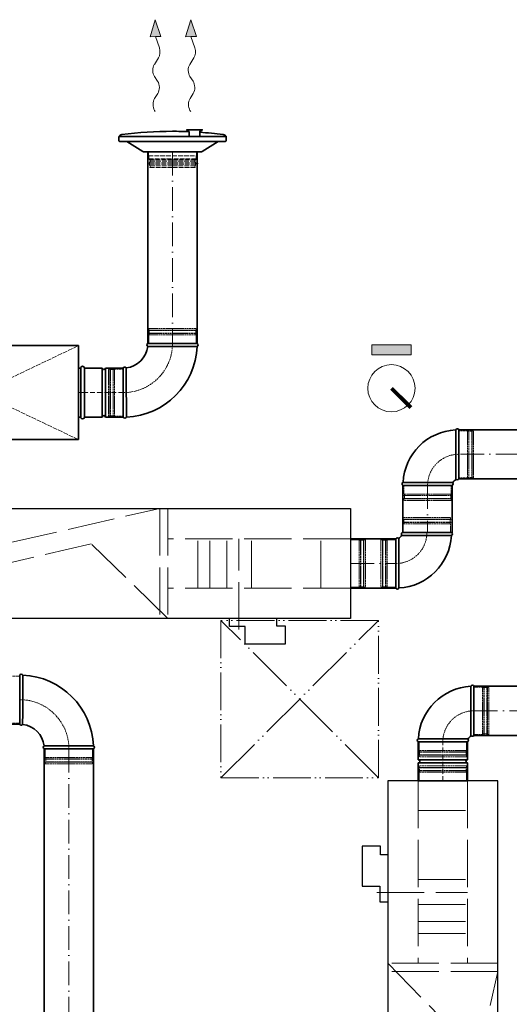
# Model space of a CAD drawing. Header units: millimetres. Extents: x -20688 to 44066, y -7315 to 67290.
# Tile 22 of 75: x 18363 to 19607, y 15479 to 17981. Entities that reach past the tile are written whole.
import ezdxf

# ---------------------------------------------------------------- set-up
doc = ezdxf.new("R2010")
doc.units = ezdxf.units.MM
for name, pattern in [('ACAD_ISO02W100', [15, 12, -3]), ('ACAD_ISO05W100', [33, 24, -3, 0, -3, 0, -3]), ('ACAD_ISO10W100', [18, 12, -3, 0, -3])]:
    doc.linetypes.add(name, pattern=pattern)
for name, color, linetype, lineweight in [('VZT_01 SUP (PŘÍVOD) - OBRYS', 5, 'Continuous', 35), ('VZT_02 SUP (PŘÍVOD) - OSA', 5, 'ACAD_ISO10W100', 5), ('VZT_05 ETA (ODVOD) - OBRYS', 6, 'Continuous', 35), ('VZT_06 ETA (ODVOD) - OSA', 6, 'ACAD_ISO10W100', 5), ('VZT_21 ZAŘÍZENÍ - OBRYS', 1, 'Continuous', 30), ('VZT_22 ZAŘÍZENÍ - DETAIL', 8, 'Continuous', 5), ('VZT_30 DISTRIBUČNÍ PRVKY - OBRYS', 1, 'Continuous', 35), ('VZT_35 TLUMIČE HLUKU - OBRYS', 1, 'Continuous', 35), ('VZT_36 TLUMIČE HLUKU - OSA', 1, 'ACAD_ISO10W100', 5), ('VZT_37 TLUMIČE HLUKU - DETAIL', 8, 'ACAD_ISO02W100', 5), ('VZT_KOTY - DIMENZE', 7, 'Continuous', 5), ('VZT_POPIS - OBECNE', 7, 'Continuous', 5), ('VZT_POŽADAVKY NA STAVBU - PODHLEDY', 4, 'ACAD_ISO05W100', 5)]:
    doc.layers.add(name, color=color, linetype=linetype, lineweight=lineweight)
for name, color, linetype, lineweight, plot in [('VZT_03 SUP (PŘÍVOD) - NETISK', 8, 'ACAD_ISO02W100', 5, False), ('VZT_07 ETA (ODVOD) - NETISK', 8, 'ACAD_ISO02W100', 5, False), ('VZT_34 DISTRIBUČNÍ PRVKY - NETISK', 8, 'ACAD_ISO02W100', 5, False), ('VZT_39 TLUMIČE HLUKU - NETISK', 8, 'ACAD_ISO02W100', 5, False)]:
    doc.layers.add(name, color=color, linetype=linetype, lineweight=lineweight, plot=plot)

msp = doc.modelspace()

# ---------------------------------------------------------------- hatches: boundary and pattern name
at = {"layer": 'VZT_POPIS - OBECNE'}
h = msp.add_hatch(color=256, dxfattribs=at)
h.dxf.hatch_style = 1
h.paths.add_polyline_path([(19357.4, 17154.7), (19257.4, 17154.7), (19257.4, 17129.7), (19357.4, 17129.7)])

# ---------------------------------------------------------------- linework, layer by layer
at = {"color": 0, "lineweight": 13}
for p, q in [((18707.5, 17981.4), (18694.1, 17938.2)), ((18722, 17938.6), (18707.5, 17981.4)), ((18797.5, 17981.4), (18784.1, 17938.2)), ((18812, 17938.6), (18797.5, 17981.4)), ((18694.1, 17938.2), (18708.1, 17938.4)), ((18722, 17938.6), (18708.1, 17938.4)), ((18708.1, 17938.4), (18717.8, 17909.8)), ((18784.1, 17938.2), (18798.1, 17938.4)), ((18812, 17938.6), (18798.1, 17938.4)), ((18798.1, 17938.4), (18807.8, 17909.8)), ((18715.5, 17884.4), (18705.1, 17867.8)), ((18805.5, 17884.4), (18795.1, 17867.8)), ((18705.5, 17836.9), (18713.5, 17824.9)), ((18795.5, 17836.9), (18803.5, 17824.9)), ((18713.9, 17794), (18705.8, 17781)), ((18803.9, 17794), (18795.8, 17781))]:
    msp.add_line(p, q, dxfattribs=at)
at = {"lineweight": 13}
for p, q in [((18705.6, 17750.9), (18707.5, 17747.8)), ((18795.6, 17750.9), (18797.5, 17747.8))]:
    msp.add_line(p, q, dxfattribs=at)
at = {"color": 0, "lineweight": 13}
for centre, start_param, end_param in [((18706, 17899.7), 3.908129, 5.191299), ((18796, 17899.7), 3.908129, 5.191299), ((18714.6, 17852.5), 0.766537, 2.375056), ((18804.6, 17852.5), 0.766537, 2.375056), ((18704.4, 17809.3), 3.908129, 5.516649), ((18794.4, 17809.3), 3.908129, 5.516649), ((18715.3, 17765.6), 0.766537, 2.320574), ((18805.3, 17765.6), 0.766537, 2.320574)]:
    msp.add_ellipse(centre, major_axis=(-0.3, 21.5), ratio=0.625, start_param=start_param, end_param=end_param, dxfattribs=at)
for points in [[(18722, 17938.6), (18694.1, 17938.2), (18707.5, 17981.4)], [(18812, 17938.6), (18784.1, 17938.2), (18797.5, 17981.4)]]:
    msp.add_solid(points, dxfattribs=at)
at = {"layer": 'VZT_01 SUP (PŘÍVOD) - OBRYS'}
for p, q in [((18688.8, 17158.6), (18813.8, 17158.6)), ((18527.3, 17096.1), (18527.3, 16971.1)), ((18572.8, 17096.1), (18527.3, 17096.1)), ((18572.8, 17096.1), (18572.8, 16971.1)), ((18580.8, 17096.1), (18580.8, 16971.1)), ((18626.3, 17096.1), (18580.8, 17096.1)), ((18626.3, 16971.1), (18626.3, 17096.1)), ((18626.3, 17096.1), (18626.3, 16971.1)), ((18572.8, 16971.1), (18527.3, 16971.1)), ((18626.3, 16971.1), (18580.8, 16971.1)), ((19470.6, 16814.3), (19470.6, 16939.3)), ((19478.2, 16814.3), (19478.2, 16939.3)), ((19461.7, 16805.5), (19336.7, 16805.5)), ((19461.7, 16797.8), (19336.7, 16797.8)), ((19335.1, 16678.3), (19460.1, 16678.3)), ((19335.1, 16670.7), (19460.1, 16670.7)), ((19318.6, 16661.8), (19318.6, 16536.8)), ((19326.2, 16661.8), (19326.2, 16536.8))]:
    msp.add_line(p, q, dxfattribs=at)
at = {"layer": 'VZT_01 SUP (PŘÍVOD) - OBRYS', "elevation": 0}
for points in [[(18688.8, 17158.6), (18688.8, 17645.8)], [(18813.8, 17158.6), (18813.8, 17645.8)]]:
    msp.add_lwpolyline(points, dxfattribs=at)
at = {"layer": 'VZT_01 SUP (PŘÍVOD) - OBRYS'}
for points in [[(19478.2, 16939.3), (21614.9, 16939.3)], [(19336.7, 16678.3), (19336.7, 16797.8)], [(19461.7, 16678.3), (19461.7, 16797.8)], [(19478.2, 16814.3), (21614.9, 16814.3)], [(19318.6, 16661.8), (19203.5, 16661.8)], [(19318.6, 16536.8), (19203.5, 16536.8)]]:
    msp.add_lwpolyline(points, dxfattribs=at)
for centre, radius, start, end in [((18626.3, 17158.6), 62.5, 276.8302, 353.1698), ((18626.3, 17158.6), 187.5, 272.3607, 357.6393), ((18690.4, 17154.8), 4.17, 113.4678, 239.7019), ((18812.1, 17154.8), 4.17, 291.1072, 66.5322), ((18576.8, 17096.1), 4, 180, 0), ((18630.1, 17094.5), 4.17, 30.2981, 156.5322), ((18576.8, 16971.1), 4, 0, 180), ((18630.1, 16972.8), 4.17, 203.4678, 338.8928), ((19478.2, 16797.8), 141.5, 93.1369, 176.8631), ((19474.4, 16937.7), 4.17, 23.4678, 159.6691), ((19338.4, 16801.7), 4.17, 110.3309, 246.5322), ((19460.1, 16801.7), 4.17, 293.4678, 66.5322), ((19478.2, 16797.8), 16.5, 113.8093, 156.1907), ((19474.4, 16816), 4.17, 203.4678, 336.5322), ((19318.6, 16678.3), 16.5, 293.8093, 336.1907), ((19318.6, 16678.3), 141.5, 273.1369, 356.8631), ((19336.7, 16674.5), 4.17, 113.4678, 246.5322), ((19458.4, 16674.5), 4.17, 290.3309, 66.5322), ((19322.4, 16660.2), 4.17, 23.4678, 156.5322), ((19322.4, 16538.5), 4.17, 203.4678, 339.6691)]:
    msp.add_arc(centre, radius, start, end, dxfattribs=at)
for points, knots in [([(18688.3, 17151.2), (18688.3, 17151.2), (18689.9, 17151.2), (18696, 17151.1), (18700.5, 17151.1), (18711.9, 17151.1), (18718.7, 17151), (18733.7, 17151), (18741.8, 17151), (18758.2, 17151), (18766.3, 17151), (18781.5, 17150.9), (18788.4, 17150.9), (18800.2, 17150.9), (18804.9, 17150.9), (18811.5, 17150.9), (18813.4, 17150.9), (18813.6, 17150.9), (18813.6, 17150.9), (18813.6, 17150.9)], [0, 0, 0, 0, 24.235852, 24.235852, 48.531845, 48.531845, 73.024415, 73.024415, 97.570898, 97.570898, 122.078339, 122.078339, 146.53579, 146.53579, 170.957495, 170.957495, 195.359468, 195.359468, 197.168246, 197.168246, 197.168246, 197.168246]), ([(18633.7, 17096.6), (18633.7, 17096.6), (18633.7, 17096.5), (18633.7, 17096.2), (18633.7, 17095.9), (18633.7, 17094.8), (18633.7, 17094), (18633.7, 17090.9), (18633.8, 17087.8), (18633.8, 17078.8), (18633.8, 17072.7), (18633.9, 17058.5), (18633.9, 17050.7), (18633.9, 17034.5), (18633.9, 17026.3), (18634, 17010.4), (18634, 17002.9), (18634, 16989.8), (18634, 16984.2), (18634, 16977.2), (18634, 16975.1), (18634, 16972.1), (18634, 16971.3), (18634, 16971.3)], [197.067977, 197.067977, 197.067977, 197.067977, 201.792196, 201.792196, 209.190204, 209.190204, 218.040239, 218.040239, 237.760854, 237.760854, 262.206108, 262.206108, 286.831239, 286.831239, 311.323072, 311.323072, 335.946087, 335.946087, 360.704397, 360.704397, 377.088273, 377.088273, 394.105327, 394.105327, 394.105327, 394.105327])]:
    msp.add_open_spline(points, degree=3, knots=knots, dxfattribs=at)
at = {"layer": 'VZT_02 SUP (PŘÍVOD) - OSA', "ltscale": 5, "elevation": 0}
msp.add_lwpolyline([(18751.3, 17645.8), (18751.3, 17158.6)], dxfattribs=at)
at = {"layer": 'VZT_02 SUP (PŘÍVOD) - OSA', "ltscale": 0.3, "elevation": 0}
msp.add_lwpolyline([(18751.3, 17158.6), (18751.3, 17158.6, -0.414214), (18626.3, 17033.6), (18626.3, 17033.6)], format="xyb", dxfattribs=at)
at = {"layer": 'VZT_02 SUP (PŘÍVOD) - OSA'}
msp.add_lwpolyline([(18626.3, 17033.6), (18527.3, 17033.6)], dxfattribs=at)
at = {"layer": 'VZT_02 SUP (PŘÍVOD) - OSA', "ltscale": 0.3}
for points in [[(19478.2, 16876.8), (19478.2, 16876.8, 0.414214), (19399.2, 16797.8), (19399.2, 16797.8)], [(19318.6, 16599.3), (19318.6, 16599.3, 0.414214), (19397.6, 16678.3), (19397.6, 16678.3)]]:
    msp.add_lwpolyline(points, format="xyb", dxfattribs=at)
at = {"layer": 'VZT_02 SUP (PŘÍVOD) - OSA', "ltscale": 5}
for points in [[(21614.9, 16876.8), (19478.2, 16876.8)], [(19399.2, 16797.8), (19399.2, 16678.3)], [(19203.5, 16599.3), (19318.6, 16599.3)]]:
    msp.add_lwpolyline(points, dxfattribs=at)
at = {"layer": 'VZT_03 SUP (PŘÍVOD) - NETISK', "ltscale": 0.4}
for p, q in [((18691.3, 17196.6), (18811.3, 17196.6)), ((18691.3, 17192.6), (18691.3, 17196.6)), ((18691.3, 17192.6), (18811.3, 17192.6)), ((18692.3, 17192.1), (18692.3, 17192.6)), ((18810.3, 17192.1), (18810.3, 17192.6)), ((18811.3, 17192.6), (18811.3, 17196.6)), ((18690.3, 17192.1), (18812.3, 17192.1)), ((18690.3, 17191.6), (18690.3, 17192.1)), ((18690.3, 17191.6), (18812.3, 17191.6)), ((18690.3, 17184.6), (18812.3, 17184.6)), ((18690.3, 17184.1), (18690.3, 17184.6)), ((18690.3, 17184.1), (18812.3, 17184.1)), ((18691.3, 17180.6), (18811.3, 17180.6)), ((18691.3, 17158.6), (18691.3, 17180.6)), ((18692.3, 17184.6), (18692.3, 17191.6)), ((18692.3, 17180.6), (18692.3, 17184.1)), ((18810.3, 17184.6), (18810.3, 17191.6)), ((18810.3, 17180.6), (18810.3, 17184.1)), ((18811.3, 17158.6), (18811.3, 17180.6)), ((18812.3, 17191.6), (18812.3, 17192.1)), ((18812.3, 17184.1), (18812.3, 17184.6)), ((18588.3, 16973.6), (18588.3, 17093.6)), ((18592.3, 17093.6), (18588.3, 17093.6)), ((18592.3, 16973.6), (18592.3, 17093.6)), ((18592.8, 17092.6), (18592.3, 17092.6)), ((18592.8, 16972.6), (18592.8, 17094.6)), ((18593.3, 17094.6), (18592.8, 17094.6)), ((18593.3, 16972.6), (18593.3, 17094.6)), ((18600.3, 17092.6), (18593.3, 17092.6)), ((18600.3, 16972.6), (18600.3, 17094.6)), ((18600.8, 17094.6), (18600.3, 17094.6)), ((18600.8, 16972.6), (18600.8, 17094.6)), ((18604.3, 17092.6), (18600.8, 17092.6)), ((18604.3, 16973.6), (18604.3, 17093.6)), ((18626.3, 17093.6), (18604.3, 17093.6)), ((18592.3, 16973.6), (18588.3, 16973.6)), ((18592.8, 16974.6), (18592.3, 16974.6)), ((18593.3, 16972.6), (18592.8, 16972.6)), ((18600.3, 16974.6), (18593.3, 16974.6)), ((18600.8, 16972.6), (18600.3, 16972.6)), ((18604.3, 16974.6), (18600.8, 16974.6)), ((18626.3, 16973.6), (18604.3, 16973.6)), ((19500.2, 16936.8), (19478.2, 16936.8)), ((19500.2, 16816.8), (19500.2, 16936.8)), ((19503.7, 16935.8), (19500.2, 16935.8)), ((19503.7, 16815.8), (19503.7, 16937.8)), ((19504.2, 16937.8), (19503.7, 16937.8)), ((19504.2, 16815.8), (19504.2, 16937.8)), ((19511.2, 16935.8), (19504.2, 16935.8)), ((19511.2, 16815.8), (19511.2, 16937.8)), ((19511.7, 16937.8), (19511.2, 16937.8)), ((19511.7, 16815.8), (19511.7, 16937.8)), ((19512.2, 16935.8), (19511.7, 16935.8)), ((19512.2, 16816.8), (19512.2, 16936.8)), ((19516.2, 16936.8), (19512.2, 16936.8)), ((19516.2, 16816.8), (19516.2, 16936.8)), ((19500.2, 16816.8), (19478.2, 16816.8)), ((19503.7, 16817.8), (19500.2, 16817.8)), ((19511.2, 16817.8), (19504.2, 16817.8)), ((19512.2, 16817.8), (19511.7, 16817.8)), ((19516.2, 16816.8), (19512.2, 16816.8)), ((19339.2, 16797.8), (19339.2, 16775.8)), ((19459.2, 16797.8), (19459.2, 16775.8)), ((19504.2, 16815.8), (19503.7, 16815.8)), ((19511.7, 16815.8), (19511.2, 16815.8)), ((19460.2, 16772.3), (19338.2, 16772.3)), ((19338.2, 16772.3), (19338.2, 16771.8)), ((19460.2, 16771.8), (19338.2, 16771.8)), ((19459.2, 16775.8), (19339.2, 16775.8)), ((19340.2, 16775.8), (19340.2, 16772.3)), ((19340.2, 16771.8), (19340.2, 16764.8)), ((19458.2, 16775.8), (19458.2, 16772.3)), ((19458.2, 16771.8), (19458.2, 16764.8)), ((19460.2, 16772.3), (19460.2, 16771.8)), ((19460.2, 16764.8), (19338.2, 16764.8)), ((19338.2, 16764.8), (19338.2, 16764.3)), ((19460.2, 16764.3), (19338.2, 16764.3)), ((19459.2, 16763.8), (19339.2, 16763.8)), ((19339.2, 16763.8), (19339.2, 16759.8)), ((19459.2, 16759.8), (19339.2, 16759.8)), ((19340.2, 16764.3), (19340.2, 16763.8)), ((19458.2, 16764.3), (19458.2, 16763.8)), ((19459.2, 16763.8), (19459.2, 16759.8)), ((19460.2, 16764.8), (19460.2, 16764.3)), ((19336.6, 16711.8), (19458.6, 16711.8)), ((19336.6, 16711.3), (19336.6, 16711.8)), ((19336.6, 16711.3), (19458.6, 16711.3)), ((19336.6, 16704.3), (19458.6, 16704.3)), ((19336.6, 16703.8), (19336.6, 16704.3)), ((19336.6, 16703.8), (19458.6, 16703.8)), ((19337.6, 16716.3), (19457.6, 16716.3)), ((19337.6, 16712.3), (19337.6, 16716.3)), ((19337.6, 16712.3), (19457.6, 16712.3)), ((19337.6, 16700.3), (19457.6, 16700.3)), ((19337.6, 16678.3), (19337.6, 16700.3)), ((19338.6, 16711.8), (19338.6, 16712.3)), ((19338.6, 16704.3), (19338.6, 16711.3)), ((19338.6, 16700.3), (19338.6, 16703.8)), ((19456.6, 16711.8), (19456.6, 16712.3)), ((19456.6, 16704.3), (19456.6, 16711.3)), ((19456.6, 16700.3), (19456.6, 16703.8)), ((19457.6, 16712.3), (19457.6, 16716.3)), ((19457.6, 16678.3), (19457.6, 16700.3)), ((19458.6, 16711.3), (19458.6, 16711.8)), ((19458.6, 16703.8), (19458.6, 16704.3)), ((19280.6, 16659.3), (19280.6, 16539.3)), ((19280.6, 16659.3), (19284.6, 16659.3)), ((19284.6, 16659.3), (19284.6, 16539.3)), ((19284.6, 16658.3), (19285.1, 16658.3)), ((19285.1, 16660.3), (19285.1, 16538.3)), ((19285.1, 16660.3), (19285.6, 16660.3)), ((19285.6, 16660.3), (19285.6, 16538.3)), ((19285.6, 16658.3), (19292.6, 16658.3)), ((19292.6, 16660.3), (19292.6, 16538.3)), ((19292.6, 16660.3), (19293.1, 16660.3)), ((19293.1, 16660.3), (19293.1, 16538.3)), ((19293.1, 16658.3), (19296.6, 16658.3)), ((19296.6, 16659.3), (19296.6, 16539.3)), ((19296.6, 16659.3), (19318.6, 16659.3)), ((19280.6, 16539.3), (19284.6, 16539.3)), ((19284.6, 16540.3), (19285.1, 16540.3)), ((19285.1, 16538.3), (19285.6, 16538.3)), ((19285.6, 16540.3), (19292.6, 16540.3)), ((19292.6, 16538.3), (19293.1, 16538.3)), ((19293.1, 16540.3), (19296.6, 16540.3)), ((19296.6, 16539.3), (19318.6, 16539.3))]:
    msp.add_line(p, q, dxfattribs=at)
at = {"layer": 'VZT_05 ETA (ODVOD) - OBRYS'}
for p, q in [((18363.1, 16315.7), (18363.1, 16190.7)), ((19509.4, 16162.5), (19509.4, 16287.5)), ((19517, 16162.5), (19517, 16287.5)), ((19500.5, 16153.7), (19375.5, 16153.7)), ((19500.5, 16146), (19375.5, 16146)), ((19375.5, 16100.5), (19375.5, 16146)), ((19500.5, 16146), (19375.5, 16146)), ((19500.5, 16100.5), (19500.5, 16146)), ((18425.6, 16128.2), (18550.6, 16128.2)), ((19500.5, 16100.5), (19375.5, 16100.5)), ((19500.5, 16092.5), (19375.5, 16092.5)), ((19375.5, 16047), (19375.5, 16092.5)), ((19500.5, 16047), (19500.5, 16092.5)), ((19500.5, 16047), (19375.5, 16047))]:
    msp.add_line(p, q, dxfattribs=at)
for points in [[(21727.2, 16287.5), (19517, 16287.5)], [(21727.2, 16162.5), (19517, 16162.5)], [(18425.6, 14278), (18425.6, 16128.2)], [(18550.6, 14278), (18550.6, 16128.2)]]:
    msp.add_lwpolyline(points, dxfattribs=at)
at = {"layer": 'VZT_05 ETA (ODVOD) - OBRYS', "elevation": 0}
msp.add_lwpolyline([(18363.1, 16190.7), (17432.7, 16190.7)], dxfattribs=at)
at = {"layer": 'VZT_05 ETA (ODVOD) - OBRYS'}
for centre, radius, start, end in [((18366.9, 16314), 4.17, 21.1072, 156.5322), ((18363.1, 16128.2), 187.5, 2.3607, 87.6393), ((19517, 16146), 141.5, 93.1369, 176.8631), ((19513.2, 16285.9), 4.17, 23.4678, 159.6691), ((18366.9, 16192.3), 4.17, 203.4678, 329.7019), ((18363.1, 16128.2), 62.5, 6.8302, 83.1698), ((19377.2, 16149.8), 4.17, 110.3309, 246.5322), ((19498.9, 16149.8), 4.17, 293.4678, 66.5322), ((19517, 16146), 16.5, 113.8093, 156.1907), ((19513.2, 16164.2), 4.17, 203.4678, 336.5322), ((18427.2, 16132), 4.17, 120.2981, 246.5322), ((18548.9, 16132), 4.17, 293.4678, 68.8928), ((19375.5, 16096.5), 4, 270, 90), ((19500.5, 16096.5), 4, 90, 270)]:
    msp.add_arc(centre, radius, start, end, dxfattribs=at)
for points, knots in [([(18370.5, 16190.2), (18370.5, 16190.2), (18370.5, 16190.3), (18370.5, 16190.6), (18370.5, 16190.9), (18370.5, 16192), (18370.5, 16192.7), (18370.5, 16195.9), (18370.6, 16199), (18370.6, 16208), (18370.6, 16214.1), (18370.7, 16228.2), (18370.7, 16236.1), (18370.7, 16252.3), (18370.7, 16260.5), (18370.8, 16276.4), (18370.8, 16283.9), (18370.8, 16297), (18370.8, 16302.6), (18370.8, 16309.6), (18370.8, 16311.7), (18370.8, 16314.7), (18370.8, 16315.5), (18370.8, 16315.5)], [197.067977, 197.067977, 197.067977, 197.067977, 201.792196, 201.792196, 209.190204, 209.190204, 218.040239, 218.040239, 237.760854, 237.760854, 262.206108, 262.206108, 286.831239, 286.831239, 311.323072, 311.323072, 335.946087, 335.946087, 360.704397, 360.704397, 377.088273, 377.088273, 394.105327, 394.105327, 394.105327, 394.105327]), ([(18425.1, 16135.6), (18425.1, 16135.6), (18426.7, 16135.6), (18432.8, 16135.7), (18437.3, 16135.7), (18448.7, 16135.7), (18455.5, 16135.8), (18470.5, 16135.8), (18478.6, 16135.8), (18495, 16135.8), (18503.1, 16135.8), (18518.3, 16135.9), (18525.2, 16135.9), (18537, 16135.9), (18541.7, 16135.9), (18548.3, 16135.9), (18550.1, 16135.9), (18550.4, 16135.9), (18550.4, 16135.9), (18550.4, 16135.9)], [0, 0, 0, 0, 24.235852, 24.235852, 48.531845, 48.531845, 73.024415, 73.024415, 97.570898, 97.570898, 122.078339, 122.078339, 146.53579, 146.53579, 170.957495, 170.957495, 195.359468, 195.359468, 197.168246, 197.168246, 197.168246, 197.168246])]:
    msp.add_open_spline(points, degree=3, knots=knots, dxfattribs=at)
at = {"layer": 'VZT_06 ETA (ODVOD) - OSA', "ltscale": 0.3}
for points in [[(18488.1, 16128.2), (18488.1, 16128.2, 0.414214), (18363.1, 16253.2), (18363.1, 16253.2)], [(19438, 16146), (19438, 16146, -0.414214), (19517, 16225), (19517, 16225)]]:
    msp.add_lwpolyline(points, format="xyb", dxfattribs=at)
at = {"layer": 'VZT_06 ETA (ODVOD) - OSA', "ltscale": 5}
for points in [[(19517, 16225), (21727.2, 16225)], [(18488.1, 16128.2), (18488.1, 14278)]]:
    msp.add_lwpolyline(points, dxfattribs=at)
at = {"layer": 'VZT_06 ETA (ODVOD) - OSA'}
msp.add_lwpolyline([(19438, 16047), (19438, 16146)], dxfattribs=at)
at = {"layer": 'VZT_07 ETA (ODVOD) - NETISK', "ltscale": 0.4}
for p, q in [((19203.5, 16659.3), (19225.5, 16659.3)), ((19225.5, 16659.3), (19225.5, 16539.3)), ((19225.5, 16658.3), (19229, 16658.3)), ((19229, 16660.3), (19229, 16538.3)), ((19229, 16660.3), (19229.5, 16660.3)), ((19229.5, 16660.3), (19229.5, 16538.3)), ((19229.5, 16658.3), (19236.5, 16658.3)), ((19236.5, 16660.3), (19236.5, 16538.3)), ((19236.5, 16660.3), (19237, 16660.3)), ((19237, 16660.3), (19237, 16538.3)), ((19237, 16658.3), (19237.5, 16658.3)), ((19237.5, 16659.3), (19237.5, 16539.3)), ((19237.5, 16659.3), (19241.5, 16659.3)), ((19241.5, 16659.3), (19241.5, 16539.3)), ((19203.5, 16539.3), (19225.5, 16539.3)), ((19225.5, 16540.3), (19229, 16540.3)), ((19229, 16538.3), (19229.5, 16538.3)), ((19229.5, 16540.3), (19236.5, 16540.3)), ((19236.5, 16538.3), (19237, 16538.3)), ((19237, 16540.3), (19237.5, 16540.3)), ((19237.5, 16539.3), (19241.5, 16539.3)), ((18363.1, 16313.2), (18341.1, 16313.2)), ((19517, 16285), (19539, 16285)), ((19539, 16165), (19539, 16285)), ((19539, 16284), (19542.5, 16284)), ((19542.5, 16164), (19542.5, 16286)), ((19542.5, 16286), (19543, 16286)), ((19543, 16164), (19543, 16286)), ((19543, 16284), (19550, 16284)), ((19550, 16164), (19550, 16286)), ((19550, 16286), (19550.5, 16286)), ((19550.5, 16164), (19550.5, 16286)), ((19550.5, 16284), (19551, 16284)), ((19551, 16165), (19551, 16285)), ((19551, 16285), (19555, 16285)), ((19555, 16165), (19555, 16285)), ((18363.1, 16193.2), (18341.1, 16193.2)), ((19378, 16124), (19378, 16146)), ((19498, 16124), (19498, 16146)), ((19517, 16165), (19539, 16165)), ((19539, 16166), (19542.5, 16166)), ((19542.5, 16164), (19543, 16164)), ((19543, 16166), (19550, 16166)), ((19550, 16164), (19550.5, 16164)), ((19550.5, 16166), (19551, 16166)), ((19551, 16165), (19555, 16165)), ((18428.1, 16128.2), (18428.1, 16106.2)), ((18548.1, 16128.2), (18548.1, 16106.2)), ((19499, 16120.5), (19377, 16120.5)), ((19377, 16120), (19377, 16120.5)), ((19499, 16120), (19377, 16120)), ((19498, 16124), (19378, 16124)), ((19379, 16120.5), (19379, 16124)), ((19379, 16113), (19379, 16120)), ((19497, 16120.5), (19497, 16124)), ((19497, 16113), (19497, 16120)), ((19499, 16120), (19499, 16120.5)), ((18427.1, 16102.7), (18549.1, 16102.7)), ((18427.1, 16102.7), (18427.1, 16102.2)), ((18427.1, 16102.2), (18549.1, 16102.2)), ((18427.1, 16095.2), (18549.1, 16095.2)), ((18427.1, 16095.2), (18427.1, 16094.7)), ((18427.1, 16094.7), (18549.1, 16094.7)), ((18428.1, 16106.2), (18548.1, 16106.2)), ((18428.1, 16094.2), (18548.1, 16094.2)), ((18428.1, 16094.2), (18428.1, 16090.2)), ((18429.1, 16106.2), (18429.1, 16102.7)), ((18429.1, 16102.2), (18429.1, 16095.2)), ((18429.1, 16094.7), (18429.1, 16094.2)), ((18547.1, 16106.2), (18547.1, 16102.7)), ((18547.1, 16102.2), (18547.1, 16095.2)), ((18547.1, 16094.7), (18547.1, 16094.2)), ((18548.1, 16094.2), (18548.1, 16090.2)), ((18549.1, 16102.7), (18549.1, 16102.2)), ((18549.1, 16095.2), (18549.1, 16094.7)), ((19499, 16113), (19377, 16113)), ((19377, 16112.5), (19377, 16113)), ((19499, 16112.5), (19377, 16112.5)), ((19498, 16112), (19378, 16112)), ((19378, 16108), (19378, 16112)), ((19498, 16108), (19378, 16108)), ((19379, 16112), (19379, 16112.5)), ((19497, 16112), (19497, 16112.5)), ((19498, 16108), (19498, 16112)), ((19499, 16112.5), (19499, 16113)), ((18428.1, 16090.2), (18548.1, 16090.2)), ((19499, 16080.5), (19377, 16080.5)), ((19377, 16080), (19377, 16080.5)), ((19499, 16080), (19377, 16080)), ((19499, 16073), (19377, 16073)), ((19377, 16072.5), (19377, 16073)), ((19499, 16072.5), (19377, 16072.5)), ((19498, 16085), (19378, 16085)), ((19378, 16081), (19378, 16085)), ((19498, 16081), (19378, 16081)), ((19498, 16069), (19378, 16069)), ((19378, 16047), (19378, 16069)), ((19379, 16080.5), (19379, 16081)), ((19379, 16073), (19379, 16080)), ((19379, 16069), (19379, 16072.5)), ((19497, 16080.5), (19497, 16081)), ((19497, 16073), (19497, 16080)), ((19497, 16069), (19497, 16072.5)), ((19498, 16081), (19498, 16085)), ((19498, 16047), (19498, 16069)), ((19499, 16080), (19499, 16080.5)), ((19499, 16072.5), (19499, 16073))]:
    msp.add_line(p, q, dxfattribs=at)
at = {"layer": 'VZT_21 ZAŘÍZENÍ - OBRYS'}
for points in [[(17703.5, 16739.3), (19203.5, 16739.3), (19203.5, 16459.3), (17703.5, 16459.3)], [(19578, 14547), (19578, 16047), (19298, 16047), (19298, 14547)]]:
    msp.add_lwpolyline(points, close=True, dxfattribs=at)
for points in [[(19015.1, 16459.3), (19015.1, 16440.8), (19037.6, 16440.8), (19037.6, 16394.1), (18936, 16394.1), (18936, 16439.5), (18896, 16439.5), (18896, 16459.3)], [(19298, 15858.7), (19279.5, 15858.7), (19279.5, 15881.2), (19232.8, 15881.2), (19232.8, 15779.5), (19278.2, 15779.5), (19278.2, 15739.6), (19298, 15739.6)]]:
    msp.add_lwpolyline(points, dxfattribs=at)
at = {"layer": 'VZT_22 ZAŘÍZENÍ - DETAIL', "linetype": 'ACAD_ISO02W100', "lineweight": 5, "ltscale": 10}
for points in [[(17703.5, 16739.3), (17900.9, 16552.1), (18719.1, 16739.3)], [(18719.1, 16739.3), (18719.1, 16459.3)], [(18739.7, 16739.3), (18739.7, 16459.3)], [(18739.7, 16459.3), (18545, 16649.4), (17727.4, 16459.3)], [(19203.5, 16661.8), (18739.7, 16661.8)], [(18815.2, 16536.8), (18815.2, 16661.8)], [(18846, 16536.8), (18846, 16661.8)], [(18889, 16536.8), (18889, 16661.8)], [(18919.9, 16431.8), (18919.9, 16661.8)], [(18952.3, 16536.8), (18952.3, 16661.8)], [(19128, 16536.8), (19128, 16661.8)], [(19203.5, 16536.8), (18739.7, 16536.8)], [(19375.5, 16047), (19375.5, 15583.2)], [(19500.5, 16047), (19500.5, 15583.2)], [(19375.5, 15971.6), (19500.5, 15971.6)], [(19375.5, 15795.8), (19500.5, 15795.8)], [(19270.5, 15763.5), (19500.5, 15763.5)], [(19375.5, 15732.5), (19500.5, 15732.5)], [(19375.5, 15689.5), (19500.5, 15689.5)], [(19375.5, 15658.7), (19500.5, 15658.7)], [(19578, 15583.2), (19298, 15583.2)], [(19298, 15583.2), (19488.1, 15388.6), (19298, 14571)], [(19578, 15562.7), (19298, 15562.7)], [(19578, 14547), (19390.8, 14744.4), (19578, 15562.7)]]:
    msp.add_lwpolyline(points, dxfattribs=at)
at = {"layer": 'VZT_30 DISTRIBUČNÍ PRVKY - OBRYS'}
for points in [[(18751.3, 17697.8, 0.0327), (18622.8, 17689.3), (18619.8, 17688.8, 0.36397), (18617.3, 17685.8), (18617.3, 17684.8)], [(18751.3, 17697.8, -0.010645), (18793.3, 17696.9, -0.010645)], [(18820.5, 17684.8), (18820.5, 17697.2, -0.267949), (18820.8, 17697.6), (18826.5, 17700.9, 0.267949), (18826.7, 17701.3), (18826.7, 17701.9), (18787.1, 17701.9), (18787.1, 17701.3, 0.267949), (18787.3, 17700.9), (18793, 17697.6, -0.267949), (18793.3, 17697.2), (18793.3, 17684.8)], [(18820.5, 17695.3, -0.015115), (18879.8, 17689.3), (18882.8, 17688.8, -0.36397), (18885.3, 17685.8), (18885.3, 17684.8)], [(18614.8, 17684.8), (18887.8, 17684.8), (18887.8, 17675.6, -0.414214), (18883.9, 17671.8), (18618.7, 17671.8, -0.414214), (18614.8, 17675.6), (18614.8, 17684.8)], [(18867.4, 17671.8), (18827, 17646.4, -0.141374), (18825, 17645.8), (18677.6, 17645.8, -0.141374), (18675.6, 17646.4), (18635.2, 17671.8)]]:
    msp.add_lwpolyline(points, format="xyb", dxfattribs=at)
at = {"layer": 'VZT_34 DISTRIBUČNÍ PRVKY - NETISK'}
for points in [[(18690.3, 17645.8), (18690.3, 17635.8), (18812.3, 17635.8), (18812.3, 17645.8)], [(18690.3, 17645.8), (18812.3, 17645.8)], [(18691.3, 17627.9), (18751.4, 17627.9)], [(18693.2, 17625.3), (18751.4, 17625.3)], [(18694.9, 17621.6), (18751.4, 17621.6)], [(18811.5, 17627.9), (18751.4, 17627.9)], [(18809.5, 17625.3), (18751.4, 17625.3)], [(18807.9, 17621.6), (18751.4, 17621.6)], [(18695.1, 17609.7), (18693.6, 17605.8), (18751.4, 17605.8)], [(18694.1, 17609.9), (18751.4, 17609.9)], [(18808.6, 17609.9), (18751.4, 17609.9)], [(18807.7, 17609.7), (18809.1, 17605.8), (18751.4, 17605.8)]]:
    msp.add_lwpolyline(points, dxfattribs=at)
for points in [[(18691.3, 17635.8), (18691.3, 17627.9, 0.291473), (18692.8, 17625.5, 0.291473)], [(18811.5, 17635.8), (18811.5, 17627.9, -0.291473), (18809.9, 17625.5, -0.291473)], [(18686.7, 17615.9), (18692.6, 17617.3, -0.058981), (18693.2, 17617.4), (18751.4, 17617.4)], [(18686.7, 17615.9), (18692.4, 17614.5, 0.060863), (18693.1, 17614.4), (18751.4, 17614.4)], [(18816.1, 17615.9), (18810.1, 17617.3, 0.058981), (18809.5, 17617.4), (18751.4, 17617.4)], [(18816.1, 17615.9), (18810.3, 17614.5, -0.060863), (18809.7, 17614.4), (18751.4, 17614.4)]]:
    msp.add_lwpolyline(points, format="xyb", dxfattribs=at)
for centre, radius, start, end in [((18703.1, 17615.2), 10.5, 142.1622, 210.2824), ((18691, 17622.1), 3.88, 353.3265, 62.5007), ((18811.7, 17622.1), 3.88, 117.4993, 186.6735), ((18799.6, 17615.2), 10.5, 329.7176, 37.8378)]:
    msp.add_arc(centre, radius, start, end, dxfattribs=at)
at = {"layer": 'VZT_35 TLUMIČE HLUKU - OBRYS'}
msp.add_line((18527.3, 17096.1), (18527.3, 16971.1), dxfattribs=at)
at = {"layer": 'VZT_35 TLUMIČE HLUKU - OBRYS', "elevation": 0}
msp.add_lwpolyline([(18512.3, 16914.1), (18012.3, 16914.1), (18012.3, 17153.1), (18512.3, 17153.1)], close=True, dxfattribs=at)
for points in [[(18518.3, 17096.1), (18512.3, 17096.1)], [(18518.3, 17096.1), (18518.3, 16971.1)], [(18518.3, 16971.1), (18512.3, 16971.1)]]:
    msp.add_lwpolyline(points, dxfattribs=at)
at = {"layer": 'VZT_35 TLUMIČE HLUKU - OBRYS'}
for centre, start, end in [((18522.8, 17096.1), 0, 180), ((18522.8, 16971.1), 180, 0)]:
    msp.add_arc(centre, 4.5, start, end, dxfattribs=at)
at = {"layer": 'VZT_36 TLUMIČE HLUKU - OSA', "ltscale": 5, "elevation": 0}
msp.add_lwpolyline([(18527.3, 17033.6), (18512.3, 17033.6)], dxfattribs=at)
at = {"layer": 'VZT_37 TLUMIČE HLUKU - DETAIL', "lineweight": 5, "elevation": 0}
for points in [[(18512.3, 16914.1), (18012.3, 17153.1)], [(18012.3, 16914.1), (18512.3, 17153.1)]]:
    msp.add_lwpolyline(points, dxfattribs=at)
at = {"layer": 'VZT_39 TLUMIČE HLUKU - NETISK', "ltscale": 2, "elevation": 0}
msp.add_lwpolyline([(18527.3, 17096.1), (18572.3, 17096.1), (18572.3, 16971.1), (18527.3, 16971.1)], dxfattribs=at)
at = {"layer": 'VZT_KOTY - DIMENZE', "const_width": 10}
msp.add_lwpolyline([(19307.4, 17044.7), (19356.9, 16995.3)], dxfattribs=at)
at = {"layer": 'VZT_POPIS - OBECNE'}
msp.add_lwpolyline([(19257.4, 17154.7), (19257.4, 17129.7), (19357.4, 17129.7), (19357.4, 17154.7)], close=True, dxfattribs=at)
msp.add_circle((19307.4, 17044.7), 60, dxfattribs=at)
at = {"layer": 'VZT_POŽADAVKY NA STAVBU - PODHLEDY', "ltscale": 5}
for p, q in [((19274.4, 16054.7), (18874.4, 16454.7)), ((18874.4, 16054.7), (19274.4, 16454.7))]:
    msp.add_line(p, q, dxfattribs=at)
at = {"layer": 'VZT_POŽADAVKY NA STAVBU - PODHLEDY', "ltscale": 4}
for p, q in [((19274.4, 16454.7), (18874.4, 16454.7)), ((18874.4, 16454.7), (18874.4, 16054.7)), ((19274.4, 16054.7), (19274.4, 16454.7)), ((18874.4, 16054.7), (19274.4, 16054.7))]:
    msp.add_line(p, q, dxfattribs=at)

doc.saveas('drawing.dxf')
